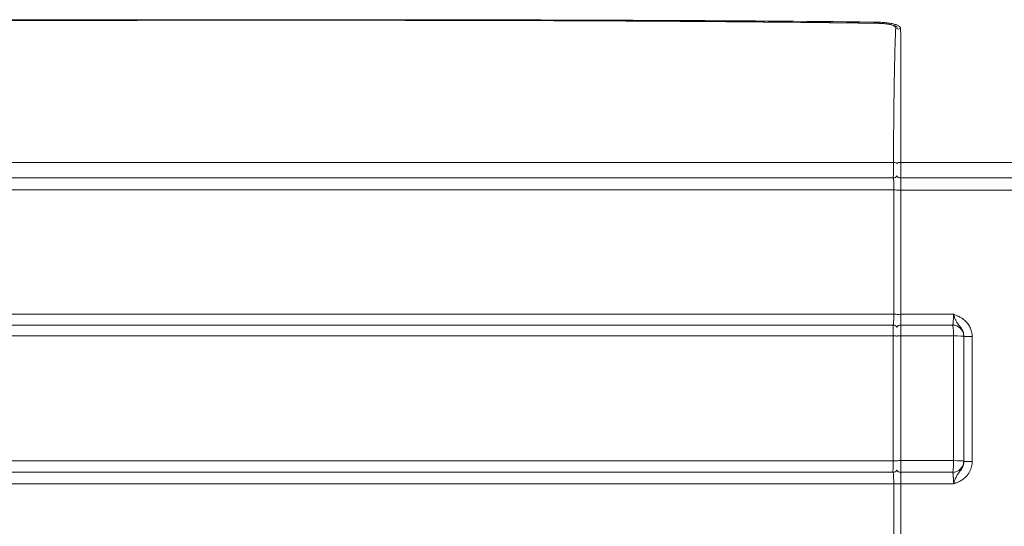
# Model space of a CAD drawing. Header units: centimetres. Extents: x -122 to 72759, y 3298 to 43172.
# Tile 196 of 243: x 31567.76 to 31572.11, y 17264.99 to 17267.22. Entities that reach past the tile are written whole.
import ezdxf

# ---------------------------------------------------------------- set-up
doc = ezdxf.new("R2010")
doc.units = ezdxf.units.CM
doc.header["$MEASUREMENT"] = 0
doc.layers.get('0').update_dxf_attribs({"lineweight": 5})
doc.layers.add('San_urządzenia', color=158, linetype='Continuous', lineweight=25)

# ---------------------------------------------------------------- blocks, each defined once
blk = doc.blocks.new('G$C4145E6B9')
at = {"color": 0, "linetype": 'Continuous', "lineweight": 0, "extrusion": (0, 1, 0)}
for p, q in [((26.686, -42.332), (26.686, -42.335)), ((-27.384, -48.477), (27.384, -48.477)), ((27.714, -48.477), (106.827, -48.477)), ((-27.375, -49.161), (27.375, -49.161)), ((27.375, -49.161), (27.38, -49.161)), ((27.7, -49.161), (106.695, -49.161)), ((27.407, -49.694), (-27.407, -49.694)), ((27.715, -49.696), (107.886, -49.696)), ((27.402, -55.184), (-27.402, -55.184)), ((27.715, -55.186), (30.04, -55.186)), ((-27.365, -55.661), (27.365, -55.661)), ((27.365, -55.661), (27.375, -55.661)), ((30, -55.661), (27.7, -55.661)), ((-27.374, -56.14), (27.374, -56.14)), ((30.04, -56.138), (27.715, -56.138)), ((30.5, -56.161), (30.5, -56.153)), ((30.5, -56.161), (30.5, -61.661)), ((-27.371, -61.65), (27.371, -61.65)), ((27.715, -61.648), (30.04, -61.648)), ((30.5, -61.681), (30.5, -61.661)), ((-27.362, -62.161), (27.362, -62.161)), ((27.371, -62.161), (27.362, -62.161)), ((27.7, -62.161), (30, -62.161)), ((27.397, -62.67), (-27.397, -62.67)), ((30.041, -62.672), (27.715, -62.672))]:
    blk.add_line(p, q, dxfattribs=at)
at = {"color": 0, "linetype": 'Continuous', "lineweight": 0, "extrusion": (0, 0, -1)}
for centre, radius, start, end in [((-27.7, -48.961), 0.2, 269.9999, 324.2466), ((-30, -56.161), 0.5, 90, 180), ((-27.7, -61.961), 0.2, 269.9999, 327.3782)]:
    blk.add_arc(centre, radius, start, end, dxfattribs=at)
at = {"color": 0, "linetype": 'Continuous', "lineweight": 0}
for centre, radius, start, end in [((27.7, -55.861), 0.2, 89.9999, 146.48), ((30, -61.661), 0.5, 270, 0)]:
    blk.add_arc(centre, radius, start, end, dxfattribs=at)
at = {"color": 0, "linetype": 'Continuous', "lineweight": 0, "extrusion": (0, 0, -1)}
for centre, major_axis, ratio, start_param, end_param in [((1.75, -42.661), (0.122, 0.485), 0.000014, 0, 0.000055), ((1.936, -42.661), (0.113, 0.485), 0.000011, 0, 0.000048), ((27.483, -42.738), (0.2, -0.012), 0.961678, -1.609165, -0.925104), ((27.371, -48.551), (0.2, -0.001), 0.369678, -1.505267, -0.238037), ((27.7, -48.661), (0, -0.5), 0.029638, -1.948106, 0), ((27.375, -48.961), (0, -0.2), 0.999848, -0.991976, 0.000018), ((32.146, -67.507), (0, 272.375), 0.017436, -1.525537, -1.505349), ((27.392, -49.707), (0.2, 0), 0.06539, -1.497468, -0.301462), ((27.711, -68.661), (0, -272.748), 0.000015, -1.640387, -1.620223), ((27.387, -55.193), (0.2, 0), 0.045237, -1.497422, -0.379513), ((27.365, -55.861), (0, 0.2), 0.999848, 0, 1.016116), ((27.375, -55.861), (0, 0.2), 0.999848, -0.000003, 0.949938), ((27.7, -56.161), (0, -0.5), 0.029596, -3.141593, -1.616351), ((32.145, -67.507), (0, 273.876), 0.017435, -1.549411, -1.529282), ((27.36, -56.149), (0.2, 0), 0.041496, -1.497779, -0.286514), ((27.711, -68.661), (0, -274.249), 0.000014, -1.616474, -1.59637), ((30, -56.161), (0.5, 0), 0.045684, -1.490626, 0), ((30.9, -56.153), (-0.4, 0), 0.045823, -1.488083, -0.006881), ((27.357, -61.655), (0.2, 0), 0.02138, -1.497753, -0.359962), ((27.7, -61.661), (0, -0.5), 0.02958, -1.596297, 0), ((30, -61.661), (0.5, 0), 0.025583, -1.490611, 0), ((30.9, -61.681), (-0.4, 0), 0.025572, -1.488066, -0.006426), ((32.146, -67.507), (0, 272.372), 0.017436, -1.573194, -1.553037), ((27.383, -62.673), (0.2, 0), 0.017756, -1.497385, -0.486989), ((27.711, -68.661), (0, -272.746), 0.000014, -1.592756, -1.572626)]:
    blk.add_ellipse(centre, major_axis=major_axis, ratio=ratio, start_param=start_param, end_param=end_param, dxfattribs=at)
at = {"color": 0, "linetype": 'Continuous', "lineweight": 0}
for centre, major_axis, ratio, start_param, end_param in [((27.7, -42.763), (-0.2, 0), 0.959233, -1.592153, -1.118196), ((27.375, -48.661), (0, 0.5), 0.018762, -3.141593, -1.193487), ((27.7, -48.551), (-0.2, 0), 0.369298, -1.639728, -0.828623), ((27.38, -48.961), (0, -0.2), 0.999848, -0.000002, 0.927431), ((27.7, -49.71), (-0.2, 0), 0.069535, -1.645019, -0.947344), ((27.7, -55.196), (-0.2, 0), 0.049406, -1.645043, -0.880864), ((27.365, -56.161), (0, 0.5), 0.018721, -1.529451, 0), ((30, -56.161), (0, 0.5), 0.080168, -1.525243, 0), ((27.7, -56.147), (-0.2, 0), 0.045662, -1.644749, -0.735797), ((30.029, -68.661), (0, 274.118), 0.000039, -1.54521, -1.525096), ((30.64, -68.662), (0.008, 272.584), 0.000832, -1.54522, -1.524958), ((27.362, -61.661), (0, 0.5), 0.018698, -3.141593, -1.549501), ((27.7, -61.653), (-0.2, 0), 0.025571, -1.644763, -0.676556), ((30, -61.661), (0, -0.5), 0.080126, 0, 1.5963), ((27.362, -61.961), (0, -0.2), 0.999848, -0.00002, 1.018157), ((27.371, -61.961), (0, -0.2), 0.999848, -0.000001, 0.967895), ((27.7, -62.676), (-0.2, 0), 0.021958, -1.645063, -0.792319)]:
    blk.add_ellipse(centre, major_axis=major_axis, ratio=ratio, start_param=start_param, end_param=end_param, dxfattribs=at)
for points, knots in [([(-26.686, -42.332), (-23.353, -42.286), (-20.02, -42.258), (-6.686, -42.181), (3.314, -42.181), (17.772, -42.24), (22.229, -42.271), (26.686, -42.332)], [0, 0, 0, 0, 10.000098, 10.000098, 40.000508, 40.000508, 53.372649, 53.372649, 53.372649, 53.372649]), ([(26.686, -42.335), (24.402, -42.303), (22.164, -42.28), (19.983, -42.263), (17.801, -42.245), (15.676, -42.233), (13.57, -42.224), (11.464, -42.215), (9.377, -42.209), (7.338, -42.206), (5.299, -42.202), (3.308, -42.2), (1.299, -42.199), (-0.71, -42.198), (-2.738, -42.199), (-4.846, -42.202), (-6.955, -42.204), (-9.145, -42.209), (-11.441, -42.216), (-13.737, -42.224), (-16.139, -42.235), (-18.676, -42.253), (-21.214, -42.271), (-23.886, -42.296), (-26.686, -42.335)], [0, 0, 0, 0, 0.125, 0.125, 0.125, 0.25, 0.25, 0.25, 0.375, 0.375, 0.375, 0.5, 0.5, 0.5, 0.625, 0.625, 0.625, 0.75, 0.75, 0.75, 0.875, 0.875, 0.875, 1, 1, 1, 1]), ([(-26.502, -42.278), (-24.041, -42.25), (-21.614, -42.231), (-19.256, -42.217), (-16.898, -42.204), (-14.611, -42.195), (-12.277, -42.189), (-9.943, -42.183), (-7.563, -42.18), (-5.191, -42.178), (-2.819, -42.176), (-0.456, -42.175), (1.954, -42.176), (4.365, -42.177), (6.823, -42.179), (9.382, -42.183), (11.942, -42.188), (14.604, -42.195), (17.448, -42.208), (20.291, -42.221), (23.318, -42.241), (26.502, -42.278)], [0, 0, 0, 0, 0.142857, 0.142857, 0.142857, 0.285714, 0.285714, 0.285714, 0.428571, 0.428571, 0.428571, 0.571429, 0.571429, 0.571429, 0.714286, 0.714286, 0.714286, 0.857143, 0.857143, 0.857143, 1, 1, 1, 1]), ([(26.502, -42.278), (26.59, -42.279), (26.676, -42.281), (26.76, -42.285), (26.845, -42.289), (26.928, -42.295), (27.007, -42.302), (27.087, -42.309), (27.162, -42.318), (27.232, -42.33), (27.301, -42.341), (27.365, -42.353), (27.422, -42.369), (27.479, -42.384), (27.53, -42.401), (27.572, -42.422), (27.614, -42.442), (27.648, -42.465), (27.67, -42.49), (27.693, -42.515), (27.704, -42.542), (27.704, -42.571)], [0, 0, 0, 0, 0.142857, 0.142857, 0.142857, 0.285714, 0.285714, 0.285714, 0.428571, 0.428571, 0.428571, 0.571429, 0.571429, 0.571429, 0.714286, 0.714286, 0.714286, 0.857143, 0.857143, 0.857143, 1, 1, 1, 1]), ([(26.686, -42.332), (26.778, -42.333), (26.871, -42.337), (27.046, -42.352), (27.13, -42.362), (27.287, -42.39), (27.359, -42.408), (27.475, -42.451), (27.524, -42.474), (27.566, -42.508)], [0, 0, 0, 0, 0.276241, 0.276241, 0.55373, 0.55373, 0.851982, 0.851982, 1.096596, 1.096596, 1.096596, 1.096596]), ([(27.487, -42.546), (27.489, -42.519), (27.474, -42.495), (27.449, -42.474), (27.423, -42.453), (27.387, -42.435), (27.345, -42.42), (27.303, -42.405), (27.255, -42.392), (27.205, -42.382), (27.156, -42.372), (27.105, -42.365), (27.052, -42.358), (26.999, -42.352), (26.945, -42.347), (26.884, -42.343), (26.824, -42.339), (26.757, -42.336), (26.686, -42.335)], [0, 0, 0, 0, 0.166667, 0.166667, 0.166667, 0.333333, 0.333333, 0.333333, 0.5, 0.5, 0.5, 0.666667, 0.666667, 0.666667, 0.833333, 0.833333, 0.833333, 1, 1, 1, 1]), ([(27.384, -48.477), (27.385, -48.298), (27.386, -48.117), (27.388, -47.937), (27.389, -47.757), (27.391, -47.579), (27.392, -47.392), (27.394, -47.206), (27.395, -47.011), (27.397, -46.812), (27.399, -46.613), (27.402, -46.41), (27.404, -46.201), (27.407, -45.993), (27.409, -45.78), (27.412, -45.564), (27.415, -45.347), (27.418, -45.128), (27.422, -44.909), (27.426, -44.689), (27.43, -44.469), (27.434, -44.252), (27.439, -44.035), (27.443, -43.821), (27.449, -43.616), (27.454, -43.41), (27.46, -43.212), (27.466, -43.031), (27.473, -42.849), (27.48, -42.683), (27.487, -42.546)], [0, 0, 0, 0, 0.1, 0.1, 0.1, 0.2, 0.2, 0.2, 0.3, 0.3, 0.3, 0.4, 0.4, 0.4, 0.5, 0.5, 0.5, 0.6, 0.6, 0.6, 0.7, 0.7, 0.7, 0.8, 0.8, 0.8, 0.9, 0.9, 0.9, 1, 1, 1, 1]), ([(27.704, -42.571), (27.705, -42.697), (27.706, -42.85), (27.706, -43.023), (27.707, -43.195), (27.707, -43.389), (27.708, -43.6), (27.708, -43.811), (27.709, -44.04), (27.709, -44.279), (27.71, -44.518), (27.71, -44.767), (27.71, -45.015), (27.711, -45.263), (27.711, -45.51), (27.711, -45.76), (27.712, -46.011), (27.712, -46.265), (27.712, -46.535), (27.713, -46.805), (27.713, -47.091), (27.713, -47.412), (27.713, -47.733), (27.714, -48.089), (27.714, -48.477)], [0, 0, 0, 0, 0.125, 0.125, 0.125, 0.25, 0.25, 0.25, 0.375, 0.375, 0.375, 0.5, 0.5, 0.5, 0.625, 0.625, 0.625, 0.75, 0.75, 0.75, 0.875, 0.875, 0.875, 1, 1, 1, 1]), ([(27.407, -49.694), (27.407, -49.633), (27.407, -49.575), (27.406, -49.523), (27.405, -49.471), (27.404, -49.425), (27.402, -49.386), (27.401, -49.346), (27.399, -49.313), (27.398, -49.286), (27.396, -49.259), (27.394, -49.237), (27.393, -49.219), (27.391, -49.201), (27.389, -49.187), (27.387, -49.177), (27.385, -49.167), (27.382, -49.161), (27.38, -49.161)], [0, 0, 0, 0, 0.166667, 0.166667, 0.166667, 0.333333, 0.333333, 0.333333, 0.5, 0.5, 0.5, 0.666667, 0.666667, 0.666667, 0.833333, 0.833333, 0.833333, 1, 1, 1, 1]), ([(27.7, -49.161), (27.701, -49.161), (27.703, -49.168), (27.704, -49.18), (27.705, -49.193), (27.707, -49.211), (27.708, -49.235), (27.709, -49.258), (27.71, -49.288), (27.711, -49.321), (27.712, -49.353), (27.713, -49.389), (27.713, -49.428), (27.714, -49.467), (27.714, -49.509), (27.715, -49.554), (27.715, -49.599), (27.715, -49.647), (27.715, -49.696)], [0, 0, 0, 0, 0.166667, 0.166667, 0.166667, 0.333333, 0.333333, 0.333333, 0.5, 0.5, 0.5, 0.666667, 0.666667, 0.666667, 0.833333, 0.833333, 0.833333, 1, 1, 1, 1]), ([(27.375, -55.661), (27.378, -55.661), (27.381, -55.651), (27.383, -55.635), (27.386, -55.619), (27.388, -55.597), (27.39, -55.572), (27.392, -55.547), (27.394, -55.519), (27.395, -55.49), (27.396, -55.461), (27.397, -55.431), (27.398, -55.399), (27.399, -55.368), (27.4, -55.336), (27.401, -55.3), (27.401, -55.265), (27.401, -55.225), (27.402, -55.184)], [0, 0, 0, 0, 0.166667, 0.166667, 0.166667, 0.333333, 0.333333, 0.333333, 0.5, 0.5, 0.5, 0.666667, 0.666667, 0.666667, 0.833333, 0.833333, 0.833333, 1, 1, 1, 1]), ([(27.715, -55.186), (27.715, -55.23), (27.715, -55.274), (27.714, -55.314), (27.714, -55.355), (27.713, -55.393), (27.713, -55.429), (27.712, -55.464), (27.711, -55.498), (27.71, -55.526), (27.709, -55.554), (27.708, -55.578), (27.707, -55.597), (27.706, -55.617), (27.705, -55.632), (27.704, -55.643), (27.703, -55.654), (27.701, -55.661), (27.7, -55.661)], [0, 0, 0, 0, 0.166667, 0.166667, 0.166667, 0.333333, 0.333333, 0.333333, 0.5, 0.5, 0.5, 0.666667, 0.666667, 0.666667, 0.833333, 0.833333, 0.833333, 1, 1, 1, 1]), ([(30, -55.661), (30.003, -55.661), (30.005, -55.658), (30.008, -55.651), (30.01, -55.645), (30.013, -55.636), (30.015, -55.624), (30.018, -55.612), (30.02, -55.597), (30.022, -55.58), (30.024, -55.563), (30.026, -55.543), (30.028, -55.521), (30.03, -55.499), (30.031, -55.475), (30.033, -55.449), (30.034, -55.423), (30.036, -55.396), (30.037, -55.367), (30.038, -55.338), (30.039, -55.308), (30.039, -55.278), (30.04, -55.247), (30.04, -55.216), (30.04, -55.186)], [0, 0, 0, 0, 0.125, 0.125, 0.125, 0.25, 0.25, 0.25, 0.375, 0.375, 0.375, 0.5, 0.5, 0.5, 0.625, 0.625, 0.625, 0.75, 0.75, 0.75, 0.875, 0.875, 0.875, 0.9999934, 0.9999934, 0.9999934, 0.9999934]), ([(30.867, -56.171), (30.867, -56.099), (30.859, -56.029), (30.842, -55.959), (30.826, -55.889), (30.801, -55.82), (30.769, -55.755), (30.737, -55.69), (30.697, -55.629), (30.654, -55.576), (30.611, -55.523), (30.565, -55.477), (30.52, -55.438), (30.474, -55.4), (30.429, -55.368), (30.386, -55.341), (30.343, -55.315), (30.302, -55.293), (30.262, -55.274), (30.223, -55.255), (30.183, -55.238), (30.146, -55.224), (30.109, -55.209), (30.074, -55.197), (30.04, -55.186)], [0, 0, 0, 0, 0.125, 0.125, 0.125, 0.25, 0.25, 0.25, 0.375, 0.375, 0.375, 0.5, 0.5, 0.5, 0.625, 0.625, 0.625, 0.75, 0.75, 0.75, 0.875, 0.875, 0.875, 1, 1, 1, 1]), ([(30.5, -56.153), (30.5, -56.118), (30.496, -56.081), (30.489, -56.045), (30.482, -56.009), (30.471, -55.974), (30.457, -55.939), (30.45, -55.921), (30.442, -55.904), (30.433, -55.888), (30.424, -55.87), (30.415, -55.854), (30.405, -55.837), (30.385, -55.805), (30.363, -55.774), (30.341, -55.745), (30.325, -55.724), (30.31, -55.705), (30.294, -55.685), (30.287, -55.676), (30.28, -55.667), (30.273, -55.658), (30.251, -55.63), (30.23, -55.6), (30.209, -55.569), (30.188, -55.537), (30.169, -55.503), (30.149, -55.464), (30.147, -55.459), (30.144, -55.454), (30.142, -55.449), (30.125, -55.414), (30.108, -55.375), (30.092, -55.334), (30.078, -55.295), (30.063, -55.255), (30.049, -55.213), (30.046, -55.204), (30.043, -55.195), (30.04, -55.186)], [0, 0, 0, 0, 0.1111111, 0.1111111, 0.1111111, 0.2222222, 0.2222222, 0.2222222, 0.2771008, 0.2771008, 0.2771008, 0.3333333, 0.3333333, 0.3333333, 0.4444444, 0.4444444, 0.4444444, 0.5211328, 0.5211328, 0.5211328, 0.5555556, 0.5555556, 0.5555556, 0.6666667, 0.6666667, 0.6666667, 0.7777778, 0.7777778, 0.7777778, 0.7914459, 0.7914459, 0.7914459, 0.8888889, 0.8888889, 0.8888889, 0.9803762, 0.9803762, 0.9803762, 0.9999956, 0.9999956, 0.9999956, 0.9999956]), ([(30.042, -62.67), (30.058, -62.62), (30.079, -62.559), (30.1, -62.504), (30.122, -62.449), (30.145, -62.397), (30.17, -62.349), (30.195, -62.302), (30.222, -62.258), (30.25, -62.219), (30.277, -62.18), (30.304, -62.146), (30.327, -62.114), (30.351, -62.083), (30.372, -62.053), (30.39, -62.026), (30.407, -61.998), (30.422, -61.971), (30.435, -61.946), (30.448, -61.92), (30.458, -61.895), (30.467, -61.871), (30.475, -61.847), (30.482, -61.824), (30.486, -61.802), (30.491, -61.78), (30.495, -61.759), (30.497, -61.739), (30.499, -61.718), (30.5, -61.699), (30.5, -61.681)], [0.0008406, 0.0008406, 0.0008406, 0.0008406, 0.1, 0.1, 0.1, 0.2, 0.2, 0.2, 0.3, 0.3, 0.3, 0.4, 0.4, 0.4, 0.5, 0.5, 0.5, 0.6, 0.6, 0.6, 0.7, 0.7, 0.7, 0.8, 0.8, 0.8, 0.9, 0.9, 0.9, 1, 1, 1, 1]), ([(30.042, -62.67), (30.074, -62.662), (30.11, -62.649), (30.148, -62.634), (30.186, -62.619), (30.227, -62.603), (30.272, -62.581), (30.317, -62.559), (30.367, -62.532), (30.417, -62.499), (30.466, -62.467), (30.514, -62.429), (30.557, -62.389), (30.599, -62.35), (30.636, -62.309), (30.668, -62.267), (30.7, -62.226), (30.727, -62.184), (30.75, -62.142), (30.773, -62.101), (30.792, -62.06), (30.807, -62.019), (30.822, -61.979), (30.834, -61.94), (30.843, -61.902), (30.851, -61.864), (30.858, -61.827), (30.861, -61.792), (30.865, -61.757), (30.867, -61.723), (30.867, -61.691)], [0.000792, 0.000792, 0.000792, 0.000792, 0.1, 0.1, 0.1, 0.2, 0.2, 0.2, 0.3, 0.3, 0.3, 0.4, 0.4, 0.4, 0.5, 0.5, 0.5, 0.6, 0.6, 0.6, 0.7, 0.7, 0.7, 0.8, 0.8, 0.8, 0.9, 0.9, 0.9, 1, 1, 1, 1]), ([(27.397, -62.67), (27.398, -62.61), (27.397, -62.554), (27.396, -62.505), (27.395, -62.455), (27.394, -62.411), (27.393, -62.373), (27.391, -62.336), (27.39, -62.305), (27.388, -62.279), (27.386, -62.253), (27.385, -62.232), (27.383, -62.215), (27.381, -62.199), (27.379, -62.186), (27.377, -62.176), (27.375, -62.167), (27.373, -62.161), (27.371, -62.161)], [0, 0, 0, 0, 0.166667, 0.166667, 0.166667, 0.333333, 0.333333, 0.333333, 0.5, 0.5, 0.5, 0.666667, 0.666667, 0.666667, 0.833333, 0.833333, 0.833333, 1, 1, 1, 1]), ([(27.7, -62.161), (27.701, -62.161), (27.703, -62.167), (27.704, -62.179), (27.705, -62.191), (27.706, -62.209), (27.708, -62.231), (27.709, -62.254), (27.71, -62.282), (27.711, -62.313), (27.712, -62.344), (27.712, -62.378), (27.713, -62.415), (27.714, -62.452), (27.714, -62.491), (27.714, -62.535), (27.715, -62.578), (27.715, -62.624), (27.715, -62.672)], [0, 0, 0, 0, 0.166667, 0.166667, 0.166667, 0.333333, 0.333333, 0.333333, 0.5, 0.5, 0.5, 0.666667, 0.666667, 0.666667, 0.833333, 0.833333, 0.833333, 1, 1, 1, 1]), ([(30.041, -62.671), (30.041, -62.65), (30.04, -62.629), (30.04, -62.608), (30.04, -62.597), (30.04, -62.585), (30.04, -62.574), (30.039, -62.546), (30.039, -62.518), (30.038, -62.491), (30.038, -62.487), (30.038, -62.483), (30.037, -62.48), (30.037, -62.449), (30.035, -62.42), (30.034, -62.392), (30.034, -62.389), (30.034, -62.386), (30.033, -62.384), (30.032, -62.359), (30.031, -62.336), (30.029, -62.315), (30.028, -62.307), (30.028, -62.299), (30.027, -62.292), (30.026, -62.277), (30.024, -62.264), (30.023, -62.252), (30.022, -62.241), (30.021, -62.232), (30.019, -62.223), (30.018, -62.216), (30.017, -62.21), (30.016, -62.204), (30.014, -62.194), (30.012, -62.185), (30.01, -62.178), (30.01, -62.176), (30.009, -62.174), (30.009, -62.173), (30.006, -62.165), (30.003, -62.161), (30, -62.161)], [0.0022162, 0.0022162, 0.0022162, 0.0022162, 0.0821683, 0.0821683, 0.0821683, 0.125, 0.125, 0.125, 0.2347993, 0.2347993, 0.2347993, 0.25, 0.25, 0.25, 0.375, 0.375, 0.375, 0.3876599, 0.3876599, 0.3876599, 0.5, 0.5, 0.5, 0.5413329, 0.5413329, 0.5413329, 0.625, 0.625, 0.625, 0.6935861, 0.6935861, 0.6935861, 0.75, 0.75, 0.75, 0.8468083, 0.8468083, 0.8468083, 0.875, 0.875, 0.875, 1, 1, 1, 1])]:
    blk.add_open_spline(points, degree=3, knots=knots, dxfattribs=at)
for points in [[(1.593, -42.176), (1.14, -42.176), (0.687, -42.176), (0.234, -42.176)], [(27.5, -49.117), (27.5, -49.119), (27.5, -49.12), (27.5, -49.121)]]:
    blk.add_open_spline(points, degree=3, dxfattribs=at)
blk = doc.blocks.new('G$CB5497DE1')
at = {"layer": 'San_urządzenia', "xscale": 0.1, "yscale": 0.1, "zscale": 0.1}
blk.add_blockref('G$C4145E6B9', (-14.0898, 6.0902, -25), dxfattribs=at)

msp = doc.modelspace()

# ---------------------------------------------------------------- block references
msp.add_blockref('G$CB5497DE1', (31582.97075, 17265.35095))

doc.saveas('drawing.dxf')
